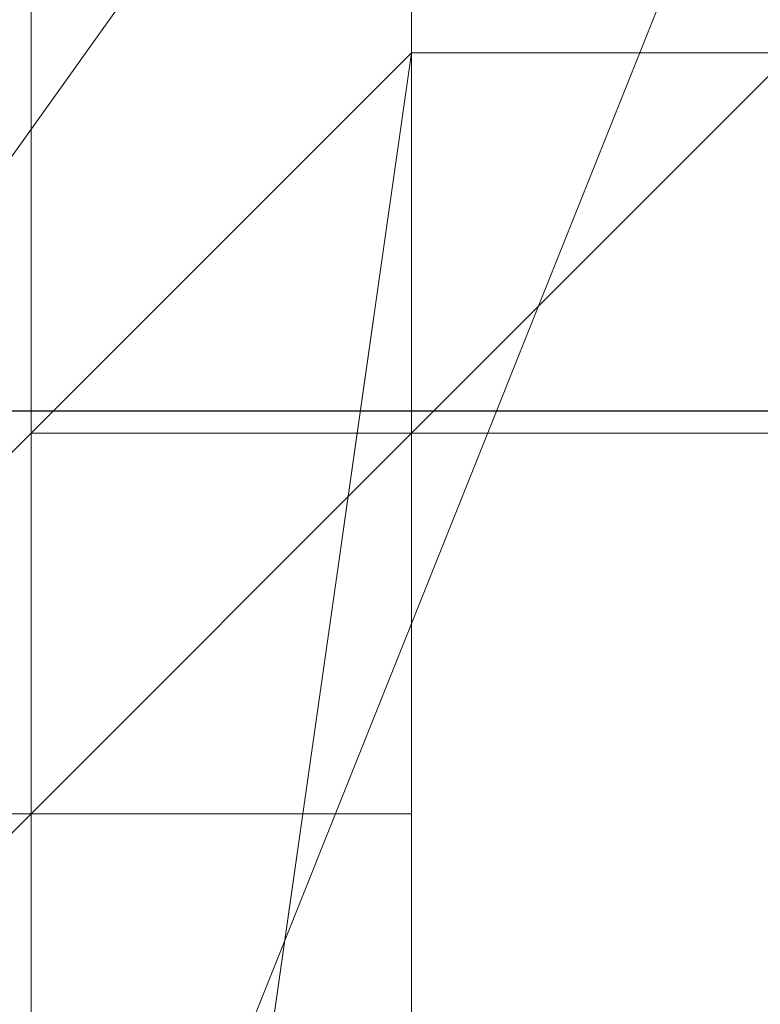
# Model space of a CAD drawing. Header units: inches. Extents: x -79624 to 52587, y -27526 to 10116.
# Tile 166 of 256: x 5630 to 5647, y -7653 to -7630. Entities that reach past the tile are written whole.
import ezdxf
from ezdxf import colors
from ezdxf.entities.mleader import LeaderData, LeaderLine
from ezdxf.math import Vec2, Vec3

# ---------------------------------------------------------------- set-up
doc = ezdxf.new("R2010")
doc.units = ezdxf.units.IN
doc.header["$MEASUREMENT"] = 0
doc.layers.add('- განათება', color=7, linetype='Continuous')
doc.layers.add('Dimensioning - General', color=7, linetype='Continuous')
doc.layers.add('- მექანიკური ნაწილი', color=7, linetype='Continuous', lineweight=18)
doc.styles.add('CT', font='ARIALN.TTF', dxfattribs={"height": 200})
doc.styles.add('GENERATED_STYLE_1', font='txt')
doc.dimstyles.new('GENERATED_STYLE__1', dxfattribs={"dimtxt": 100, "dimasz": 76, "dimexe": 0.18, "dimexo": 0.0625, "dimgap": 0, "dimtad": 0, "dimdec": 0, "dimlfac": 0.1, "dimzin": 0, "dimdsep": 46, "dimtxsty": 'GENERATED_STYLE_1', "dimblk": 'ARROWHEAD_5', "dimblk1": 'ARROWHEAD_5', "dimblk2": 'ARROWHEAD_5', "dimcen": 0.09, "dimse1": 1, "dimse2": 1, "dimclrd": 7, "dimclre": 7, "dimclrt": 7, "dimadec": 0, "dimazin": 0, "dimtfac": 1, "dimtdec": 4, "dimtmove": 0, "dimatfit": 3, "dimfxl": 1, "dimtolj": 1, "dimtzin": 0, "dimarcsym": 0})

# ---------------------------------------------------------------- blocks, each defined once
blk = doc.blocks.new('ARROWHEAD_5')
at = {"linetype": 'Continuous', "lineweight": 0}
blk.add_hatch(color=0, dxfattribs=at).paths.add_polyline_path([(-1, 0.2679), (0, 0), (-1, -0.2679)])
at = {"color": 0, "linetype": 'Continuous', "lineweight": 0}
blk.add_line((0, 0), (-1, 0), dxfattribs=at)
blk = doc.blocks.new('*D249')
at = {"layer": 'Defpoints', "color": 0, "linetype": 'Continuous', "transparency": 16777216}
for p in [(358.556, 209.203), (25258.556, 209.203), (1258.556, -26125.722)]:
    blk.add_point(p, dxfattribs=at)
at = {"layer": 'Dimensioning - General', "color": 7, "linetype": 'Continuous', "lineweight": -2, "transparency": 16777216}
for p, q in [((358.556, 133.203), (358.556, -12795.724)), ((358.556, -26049.722), (358.556, -13148.104))]:
    blk.add_line(p, q, dxfattribs=at)
at = {"layer": 'Dimensioning - General', "color": 7, "linetype": 'Continuous', "lineweight": -2, "transparency": 16777216, "xscale": 76.00000000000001, "yscale": 76.00000000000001, "zscale": 76.00000000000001}
for p, rotation in [((358.556, 209.203), 90), ((358.556, -26125.722), 270)]:
    blk.add_blockref('ARROWHEAD_5', p, dxfattribs=dict(at, rotation=rotation))
at = {"layer": 'Dimensioning - General', "color": 7, "linetype": 'Continuous', "lineweight": 13, "transparency": 16777216, "insert": (358.556, -12971.914), "char_height": 100, "attachment_point": 5, "rotation": 90, "style": 'GENERATED_STYLE_1'}
blk.add_mtext('\\A1;2633', dxfattribs=at)
blk = doc.blocks.new('_DotSmall')
at = {"color": 0, "linetype": 'ByBlock', "const_width": 0.5}
blk.add_lwpolyline([(-0.0625, 0, 1), (0.0625, 0, 1)], format="xyb", close=True, dxfattribs=at)

msp = doc.modelspace()

# ---------------------------------------------------------------- linework, layer by layer
at = {"layer": '- მექანიკური ნაწილი', "color": 7, "lineweight": 0}
for points in [[(5657.11354, -7199.35115), (5639.14949, -7199.35115), (5630.16746, -7199.35115), (5639.14949, -7199.35115), (5630.16746, -7199.35115), (5639.14949, -7199.35115), (5639.14949, -7702.34471), (5657.11354, -7702.34471)], [(5648.13152, -7621.50646), (5881.66424, -7621.50646), (5863.70018, -7666.4166), (5630.16746, -7666.4166)], [(6330.76563, -7630.48848), (5639.14949, -7630.48848), (5630.16746, -7693.36268), (6339.74766, -7693.36268)], [(6330.76563, -7630.48848), (5639.14949, -7630.48848), (5630.16746, -7693.36268), (6339.74766, -7693.36268)]]:
    msp.add_lwpolyline(points, close=True, dxfattribs=at)
for points in [[(5630.16746, -7890.96729), (5630.16746, -7855.03918), (5639.14949, -7855.03918), (5639.14949, -7702.34471), (5630.16746, -7702.34471), (5639.14949, -7702.34471), (5630.16746, -7702.34471), (5630.16746, -7199.35115), (5639.14949, -7199.35115), (5657.11354, -7199.35115), (5657.11354, -7702.34471), (5639.14949, -7702.34471), (5639.14949, -7199.35115), (5630.16746, -7199.35115), (6339.74766, -7199.35115)], [(5630.16746, -7890.96729), (5630.16746, -7855.03918), (5639.14949, -7855.03918), (5630.16746, -7855.03918), (5639.14949, -7855.03918), (5630.16746, -7855.03918), (5639.14949, -7855.03918), (5639.14949, -7702.34471), (5657.11354, -7702.34471), (5639.14949, -7702.34471), (5657.11354, -7702.34471), (5657.11354, -7199.35115), (5639.14949, -7199.35115), (5639.14949, -7702.34471), (5630.16746, -7702.34471), (5630.16746, -7855.03918), (5639.14949, -7855.03918), (5639.14949, -7890.96729)], [(5639.14949, -7199.35115), (5639.14949, -7702.34471), (5630.16746, -7702.34471), (5630.16746, -7199.35115)], [(5639.14949, -7630.48848), (5630.16746, -7693.36268), (5639.14949, -7630.48848)], [(5639.14949, -7630.48848), (6330.76563, -7630.48848), (5639.14949, -7630.48848)]]:
    msp.add_lwpolyline(points, dxfattribs=at)
at = {"layer": '- მექანიკური ნაწილი', "lineweight": 0}
for points in [[(5657.11354, -7594.56037), (5612.2034, -7657.43457), (5657.11354, -7594.56037)], [(5630.16746, -7684.38065), (5630.16746, -7675.39862), (5621.18543, -7666.4166), (5621.18543, -7657.43457), (5630.16746, -7648.45254), (5630.16746, -7639.47051), (5639.14949, -7630.48848), (5648.13152, -7630.48848), (5657.11354, -7630.48848), (5666.09557, -7630.48848), (5675.0776, -7630.48848), (5684.05963, -7639.47051), (5693.04166, -7648.45254), (5693.04166, -7657.43457), (5693.04166, -7666.4166), (5693.04166, -7675.39862), (5684.05963, -7684.38065)], [(5630.16746, -7684.38065), (5630.16746, -7675.39862), (5621.18543, -7666.4166), (5621.18543, -7657.43457), (5630.16746, -7648.45254), (5630.16746, -7639.47051), (5639.14949, -7630.48848), (5648.13152, -7630.48848)], [(5639.14949, -7630.48848), (5630.16746, -7639.47051), (5639.14949, -7630.48848)], [(5639.14949, -7630.48848), (5630.16746, -7639.47051), (5639.14949, -7630.48848)], [(5630.16746, -7639.47051), (5639.14949, -7630.48848), (5630.16746, -7639.47051)], [(5630.16746, -7639.47051), (5639.14949, -7630.48848), (5630.16746, -7639.47051)], [(5630.16746, -7639.47051), (5639.14949, -7630.48848), (5630.16746, -7639.47051)], [(5630.16746, -7639.47051), (5639.14949, -7630.48848), (5630.16746, -7639.47051)], [(5630.16746, -7639.47051), (5639.14949, -7630.48848), (5630.16746, -7639.47051)], [(5630.16746, -7639.47051), (5639.14949, -7630.48848), (5630.16746, -7639.47051)], [(5630.16746, -7639.47051), (5639.14949, -7630.48848), (5630.16746, -7639.47051)], [(5630.16746, -7639.47051), (5639.14949, -7630.48848), (5630.16746, -7639.47051)], [(5630.16746, -7639.47051), (5639.14949, -7630.48848), (5630.16746, -7639.47051)], [(5630.16746, -7639.47051), (5639.14949, -7630.48848), (5630.16746, -7639.47051)], [(5630.16746, -7639.47051), (5639.14949, -7630.48848), (5630.16746, -7639.47051)], [(5630.16746, -7639.47051), (5639.14949, -7630.48848), (5630.16746, -7639.47051)], [(5630.16746, -7639.47051), (5639.14949, -7630.48848), (5630.16746, -7639.47051)], [(5630.16746, -7639.47051), (5639.14949, -7630.48848), (5630.16746, -7639.47051)], [(5630.16746, -7639.47051), (5639.14949, -7630.48848), (5630.16746, -7639.47051)], [(5630.16746, -7639.47051), (5639.14949, -7630.48848), (5630.16746, -7639.47051)], [(5630.16746, -7639.47051), (5639.14949, -7630.48848), (5630.16746, -7639.47051)], [(5639.14949, -7630.48848), (5630.16746, -7639.47051)], [(5630.16746, -7639.47051), (5639.14949, -7630.48848), (5630.16746, -7639.47051)], [(5639.14949, -7630.48848), (5630.16746, -7639.47051), (5639.14949, -7630.48848)], [(5648.13152, -7630.48848), (5639.14949, -7630.48848), (5648.13152, -7630.48848)], [(5639.14949, -7630.48848), (5639.14949, -7630.48848)], [(5648.13152, -7630.48848), (5639.14949, -7630.48848), (5648.13152, -7630.48848)], [(5639.14949, -7630.48848), (5639.14949, -7630.48848)], [(5639.14949, -7630.48848), (5648.13152, -7630.48848), (5639.14949, -7630.48848)], [(5639.14949, -7630.48848), (5648.13152, -7630.48848), (5639.14949, -7630.48848)], [(5639.14949, -7630.48848), (5648.13152, -7630.48848), (5639.14949, -7630.48848)], [(5639.14949, -7630.48848), (5648.13152, -7630.48848), (5639.14949, -7630.48848)], [(5639.14949, -7630.48848), (5648.13152, -7630.48848), (5639.14949, -7630.48848)], [(5639.14949, -7639.47051), (5648.13152, -7630.48848), (5639.14949, -7639.47051)], [(5639.14949, -7639.47051), (5648.13152, -7630.48848), (5639.14949, -7639.47051)], [(5639.14949, -7639.47051), (5648.13152, -7630.48848), (5639.14949, -7639.47051)], [(5639.14949, -7639.47051), (5648.13152, -7630.48848), (5639.14949, -7639.47051)], [(5639.14949, -7639.47051), (5648.13152, -7630.48848), (5639.14949, -7639.47051)], [(5639.14949, -7639.47051), (5648.13152, -7630.48848), (5639.14949, -7639.47051)], [(5639.14949, -7639.47051), (5648.13152, -7630.48848), (5639.14949, -7639.47051)], [(5639.14949, -7639.47051), (5648.13152, -7630.48848), (5639.14949, -7639.47051)], [(5639.14949, -7639.47051), (5648.13152, -7630.48848), (5639.14949, -7639.47051)], [(5639.14949, -7630.48848), (5648.13152, -7630.48848), (5639.14949, -7630.48848)], [(5639.14949, -7630.48848), (5639.14949, -7630.48848)], [(5639.14949, -7630.48848), (5639.14949, -7630.48848)], [(5639.14949, -7630.48848), (5639.14949, -7630.48848)], [(5639.14949, -7630.48848), (5639.14949, -7630.48848)], [(5639.14949, -7630.48848), (5639.14949, -7630.48848)], [(5639.14949, -7630.48848), (5639.14949, -7630.48848)], [(5648.13152, -7630.48848), (5639.14949, -7639.47051), (5648.13152, -7639.47051)], [(5648.13152, -7630.48848), (5639.14949, -7639.47051), (5648.13152, -7630.48848)], [(5648.13152, -7639.47051), (5639.14949, -7639.47051), (5648.13152, -7630.48848)], [(5648.13152, -7630.48848), (5639.14949, -7639.47051), (5648.13152, -7639.47051), (5639.14949, -7639.47051), (5648.13152, -7630.48848)], [(5639.14949, -7630.48848), (5648.13152, -7630.48848), (5639.14949, -7630.48848)], [(5639.14949, -7630.48848), (5648.13152, -7630.48848), (5639.14949, -7630.48848)], [(5639.14949, -7630.48848), (5648.13152, -7630.48848), (5639.14949, -7630.48848)], [(5639.14949, -7630.48848), (5648.13152, -7630.48848), (5639.14949, -7630.48848)], [(5639.14949, -7630.48848), (5648.13152, -7630.48848), (5639.14949, -7630.48848)], [(5639.14949, -7639.47051), (5648.13152, -7630.48848), (5639.14949, -7639.47051)], [(5639.14949, -7639.47051), (5648.13152, -7630.48848), (5639.14949, -7639.47051)], [(5639.14949, -7639.47051), (5648.13152, -7630.48848), (5639.14949, -7639.47051)], [(5639.14949, -7639.47051), (5648.13152, -7630.48848), (5639.14949, -7639.47051)], [(5639.14949, -7639.47051), (5648.13152, -7630.48848), (5639.14949, -7639.47051)], [(5639.14949, -7639.47051), (5648.13152, -7630.48848), (5639.14949, -7639.47051)], [(5639.14949, -7639.47051), (5648.13152, -7630.48848), (5639.14949, -7639.47051)], [(5639.14949, -7639.47051), (5648.13152, -7630.48848), (5639.14949, -7639.47051)], [(5639.14949, -7639.47051), (5648.13152, -7630.48848), (5639.14949, -7639.47051)], [(5639.14949, -7630.48848), (5648.13152, -7630.48848), (5639.14949, -7630.48848)], [(5639.14949, -7630.48848), (5639.14949, -7630.48848)], [(5639.14949, -7630.48848), (5639.14949, -7630.48848)], [(5639.14949, -7630.48848), (5639.14949, -7630.48848)], [(5639.14949, -7630.48848), (5639.14949, -7630.48848)], [(5639.14949, -7630.48848), (5639.14949, -7630.48848)], [(5639.14949, -7630.48848), (5639.14949, -7630.48848)], [(5639.14949, -7630.48848), (5648.13152, -7630.48848), (5639.14949, -7630.48848)], [(5639.14949, -7630.48848), (5648.13152, -7630.48848), (5639.14949, -7630.48848)], [(5639.14949, -7630.48848), (5648.13152, -7630.48848), (5639.14949, -7630.48848)], [(5639.14949, -7630.48848), (5648.13152, -7630.48848), (5639.14949, -7630.48848)], [(5639.14949, -7630.48848), (5648.13152, -7630.48848), (5639.14949, -7630.48848)], [(5639.14949, -7639.47051), (5648.13152, -7630.48848), (5639.14949, -7639.47051)], [(5639.14949, -7639.47051), (5648.13152, -7630.48848), (5639.14949, -7639.47051)], [(5639.14949, -7639.47051), (5648.13152, -7630.48848), (5639.14949, -7639.47051)], [(5639.14949, -7639.47051), (5648.13152, -7630.48848), (5639.14949, -7639.47051)], [(5639.14949, -7639.47051), (5648.13152, -7630.48848), (5639.14949, -7639.47051)], [(5639.14949, -7639.47051), (5648.13152, -7630.48848), (5639.14949, -7639.47051)], [(5639.14949, -7639.47051), (5648.13152, -7630.48848), (5639.14949, -7639.47051)], [(5639.14949, -7639.47051), (5648.13152, -7630.48848), (5639.14949, -7639.47051)], [(5639.14949, -7639.47051), (5648.13152, -7630.48848), (5639.14949, -7639.47051)], [(5639.14949, -7630.48848), (5648.13152, -7630.48848), (5639.14949, -7630.48848)], [(5639.14949, -7630.48848), (5639.14949, -7630.48848)], [(5639.14949, -7630.48848), (5639.14949, -7630.48848)], [(5639.14949, -7630.48848), (5639.14949, -7630.48848)], [(5639.14949, -7630.48848), (5639.14949, -7630.48848)], [(5639.14949, -7630.48848), (5639.14949, -7630.48848)], [(5639.14949, -7639.47051), (5639.14949, -7630.48848)], [(5639.14949, -7630.48848), (5639.14949, -7630.48848)], [(5648.13152, -7630.48848), (5639.14949, -7630.48848), (5648.13152, -7630.48848)], [(5639.14949, -7630.48848), (5639.14949, -7630.48848)], [(5630.16746, -7639.47051), (5630.16746, -7639.47051)], [(5630.16746, -7639.47051), (5630.16746, -7639.47051)], [(5630.16746, -7639.47051), (5630.16746, -7639.47051)], [(5630.16746, -7639.47051), (5630.16746, -7648.45254), (5630.16746, -7639.47051)], [(5630.16746, -7639.47051), (5639.14949, -7639.47051), (5630.16746, -7639.47051)], [(5630.16746, -7639.47051), (5639.14949, -7639.47051), (5630.16746, -7639.47051)], [(5630.16746, -7639.47051), (5639.14949, -7639.47051), (5630.16746, -7639.47051)], [(5630.16746, -7639.47051), (5630.16746, -7639.47051)], [(5630.16746, -7639.47051), (5630.16746, -7639.47051)], [(5630.16746, -7648.45254), (5639.14949, -7639.47051), (5630.16746, -7648.45254)], [(5630.16746, -7648.45254), (5639.14949, -7639.47051), (5630.16746, -7648.45254)], [(5630.16746, -7648.45254), (5639.14949, -7639.47051), (5630.16746, -7648.45254)], [(5630.16746, -7648.45254), (5639.14949, -7639.47051), (5630.16746, -7648.45254)], [(5630.16746, -7648.45254), (5639.14949, -7639.47051), (5630.16746, -7648.45254)], [(5630.16746, -7648.45254), (5639.14949, -7639.47051), (5630.16746, -7648.45254)], [(5630.16746, -7648.45254), (5639.14949, -7639.47051), (5630.16746, -7648.45254)], [(5630.16746, -7648.45254), (5639.14949, -7639.47051), (5630.16746, -7648.45254)], [(5630.16746, -7648.45254), (5639.14949, -7639.47051), (5630.16746, -7648.45254)], [(5630.16746, -7648.45254), (5639.14949, -7639.47051), (5630.16746, -7648.45254)], [(5630.16746, -7648.45254), (5639.14949, -7639.47051), (5630.16746, -7648.45254)], [(5630.16746, -7648.45254), (5639.14949, -7639.47051), (5630.16746, -7648.45254)], [(5630.16746, -7648.45254), (5639.14949, -7639.47051), (5630.16746, -7648.45254)], [(5630.16746, -7648.45254), (5639.14949, -7639.47051), (5630.16746, -7648.45254)], [(5630.16746, -7648.45254), (5639.14949, -7639.47051), (5630.16746, -7648.45254)], [(5630.16746, -7648.45254), (5639.14949, -7639.47051), (5630.16746, -7648.45254)], [(5630.16746, -7639.47051), (5630.16746, -7639.47051)], [(5630.16746, -7648.45254), (5630.16746, -7639.47051), (5630.16746, -7648.45254)], [(5630.16746, -7639.47051), (5630.16746, -7639.47051)], [(5630.16746, -7648.45254), (5630.16746, -7639.47051), (5630.16746, -7648.45254)], [(5630.16746, -7639.47051), (5630.16746, -7639.47051)], [(5630.16746, -7648.45254), (5630.16746, -7639.47051), (5630.16746, -7648.45254)], [(5630.16746, -7639.47051), (5630.16746, -7639.47051)], [(5630.16746, -7648.45254), (5630.16746, -7639.47051), (5630.16746, -7648.45254)], [(5630.16746, -7639.47051), (5630.16746, -7648.45254), (5630.16746, -7639.47051)], [(5630.16746, -7639.47051), (5630.16746, -7639.47051)], [(5630.16746, -7648.45254), (5630.16746, -7639.47051), (5630.16746, -7648.45254)], [(5630.16746, -7639.47051), (5630.16746, -7639.47051)], [(5630.16746, -7648.45254), (5630.16746, -7639.47051), (5630.16746, -7648.45254)], [(5630.16746, -7639.47051), (5630.16746, -7639.47051)], [(5630.16746, -7648.45254), (5630.16746, -7639.47051), (5630.16746, -7648.45254)], [(5630.16746, -7639.47051), (5630.16746, -7639.47051)], [(5630.16746, -7648.45254), (5630.16746, -7639.47051), (5630.16746, -7648.45254)], [(5630.16746, -7639.47051), (5630.16746, -7639.47051)], [(5630.16746, -7648.45254), (5630.16746, -7639.47051), (5630.16746, -7648.45254)], [(5630.16746, -7639.47051), (5630.16746, -7648.45254), (5630.16746, -7639.47051)], [(5630.16746, -7639.47051), (5630.16746, -7648.45254), (5630.16746, -7639.47051)], [(5630.16746, -7639.47051), (5639.14949, -7639.47051), (5630.16746, -7639.47051)], [(5630.16746, -7639.47051), (5639.14949, -7639.47051), (5630.16746, -7639.47051)], [(5630.16746, -7639.47051), (5639.14949, -7639.47051), (5630.16746, -7639.47051)], [(5630.16746, -7639.47051), (5630.16746, -7639.47051)], [(5639.14949, -7639.47051), (5630.16746, -7639.47051), (5630.16746, -7648.45254)], [(5630.16746, -7639.47051), (5630.16746, -7639.47051)], [(5639.14949, -7639.47051), (5630.16746, -7648.45254)], [(5630.16746, -7648.45254), (5639.14949, -7639.47051), (5630.16746, -7648.45254)], [(5630.16746, -7648.45254), (5639.14949, -7639.47051), (5630.16746, -7648.45254)], [(5630.16746, -7648.45254), (5639.14949, -7639.47051), (5630.16746, -7648.45254)], [(5630.16746, -7648.45254), (5639.14949, -7639.47051), (5630.16746, -7648.45254)], [(5630.16746, -7648.45254), (5639.14949, -7639.47051), (5630.16746, -7648.45254)], [(5630.16746, -7648.45254), (5639.14949, -7639.47051), (5630.16746, -7648.45254)], [(5630.16746, -7648.45254), (5639.14949, -7639.47051), (5630.16746, -7648.45254)], [(5630.16746, -7648.45254), (5639.14949, -7639.47051), (5630.16746, -7648.45254)], [(5630.16746, -7648.45254), (5639.14949, -7639.47051), (5630.16746, -7648.45254)], [(5630.16746, -7648.45254), (5639.14949, -7639.47051), (5630.16746, -7648.45254)], [(5630.16746, -7648.45254), (5639.14949, -7639.47051), (5630.16746, -7648.45254)], [(5630.16746, -7648.45254), (5639.14949, -7639.47051), (5630.16746, -7648.45254)], [(5630.16746, -7648.45254), (5639.14949, -7639.47051), (5630.16746, -7648.45254)], [(5630.16746, -7648.45254), (5639.14949, -7639.47051), (5630.16746, -7648.45254)], [(5630.16746, -7648.45254), (5639.14949, -7639.47051), (5630.16746, -7648.45254)], [(5630.16746, -7648.45254), (5639.14949, -7639.47051), (5630.16746, -7648.45254)], [(5639.14949, -7639.47051), (5630.16746, -7639.47051)], [(5630.16746, -7648.45254), (5639.14949, -7639.47051)], [(5630.16746, -7639.47051), (5630.16746, -7648.45254)], [(5630.16746, -7639.47051), (5630.16746, -7639.47051)], [(5630.16746, -7648.45254), (5630.16746, -7639.47051), (5630.16746, -7648.45254)], [(5630.16746, -7639.47051), (5630.16746, -7639.47051)], [(5630.16746, -7648.45254), (5630.16746, -7639.47051), (5630.16746, -7648.45254)], [(5630.16746, -7639.47051), (5630.16746, -7639.47051)], [(5630.16746, -7648.45254), (5630.16746, -7639.47051), (5630.16746, -7648.45254)], [(5630.16746, -7639.47051), (5630.16746, -7639.47051)], [(5630.16746, -7648.45254), (5630.16746, -7639.47051), (5630.16746, -7648.45254)], [(5630.16746, -7639.47051), (5630.16746, -7648.45254), (5630.16746, -7639.47051)], [(5630.16746, -7639.47051), (5630.16746, -7639.47051)], [(5630.16746, -7648.45254), (5630.16746, -7639.47051), (5630.16746, -7648.45254)], [(5630.16746, -7639.47051), (5630.16746, -7639.47051)], [(5630.16746, -7648.45254), (5630.16746, -7639.47051), (5630.16746, -7648.45254)], [(5630.16746, -7639.47051), (5630.16746, -7639.47051)], [(5630.16746, -7648.45254), (5630.16746, -7639.47051), (5630.16746, -7648.45254)], [(5630.16746, -7639.47051), (5630.16746, -7639.47051)], [(5630.16746, -7648.45254), (5630.16746, -7639.47051), (5630.16746, -7648.45254)], [(5630.16746, -7639.47051), (5630.16746, -7639.47051)], [(5630.16746, -7648.45254), (5630.16746, -7639.47051), (5630.16746, -7648.45254)], [(5630.16746, -7639.47051), (5630.16746, -7648.45254), (5630.16746, -7639.47051)], [(5630.16746, -7639.47051), (5630.16746, -7648.45254), (5630.16746, -7639.47051)], [(5630.16746, -7639.47051), (5639.14949, -7639.47051), (5630.16746, -7639.47051)], [(5630.16746, -7639.47051), (5639.14949, -7639.47051), (5630.16746, -7639.47051)], [(5630.16746, -7639.47051), (5639.14949, -7639.47051), (5630.16746, -7639.47051)], [(5630.16746, -7639.47051), (5639.14949, -7639.47051)], [(5630.16746, -7639.47051), (5630.16746, -7639.47051)], [(5639.14949, -7639.47051), (5630.16746, -7639.47051), (5630.16746, -7648.45254)], [(5630.16746, -7639.47051), (5630.16746, -7639.47051)], [(5639.14949, -7639.47051), (5630.16746, -7648.45254)], [(5630.16746, -7648.45254), (5639.14949, -7639.47051), (5630.16746, -7648.45254)], [(5630.16746, -7648.45254), (5639.14949, -7639.47051), (5630.16746, -7648.45254)], [(5630.16746, -7648.45254), (5639.14949, -7639.47051), (5630.16746, -7648.45254)], [(5630.16746, -7648.45254), (5639.14949, -7639.47051), (5630.16746, -7648.45254)], [(5630.16746, -7648.45254), (5639.14949, -7639.47051), (5630.16746, -7648.45254)], [(5630.16746, -7648.45254), (5639.14949, -7639.47051), (5630.16746, -7648.45254)], [(5630.16746, -7648.45254), (5639.14949, -7639.47051), (5630.16746, -7648.45254)], [(5630.16746, -7648.45254), (5639.14949, -7639.47051), (5630.16746, -7648.45254)], [(5630.16746, -7648.45254), (5639.14949, -7639.47051), (5630.16746, -7648.45254)], [(5630.16746, -7648.45254), (5639.14949, -7639.47051), (5630.16746, -7648.45254)], [(5630.16746, -7648.45254), (5639.14949, -7639.47051), (5630.16746, -7648.45254)], [(5630.16746, -7648.45254), (5639.14949, -7639.47051), (5630.16746, -7648.45254)], [(5630.16746, -7648.45254), (5639.14949, -7639.47051), (5630.16746, -7648.45254)], [(5630.16746, -7648.45254), (5639.14949, -7639.47051), (5630.16746, -7648.45254)], [(5630.16746, -7648.45254), (5639.14949, -7639.47051), (5630.16746, -7648.45254)], [(5630.16746, -7648.45254), (5639.14949, -7639.47051), (5630.16746, -7648.45254)], [(5639.14949, -7639.47051), (5630.16746, -7639.47051)], [(5630.16746, -7648.45254), (5639.14949, -7639.47051)], [(5630.16746, -7639.47051), (5630.16746, -7648.45254)], [(5630.16746, -7639.47051), (5630.16746, -7639.47051)], [(5630.16746, -7648.45254), (5630.16746, -7639.47051), (5630.16746, -7648.45254)], [(5630.16746, -7639.47051), (5630.16746, -7639.47051)], [(5630.16746, -7648.45254), (5630.16746, -7639.47051), (5630.16746, -7648.45254)], [(5630.16746, -7639.47051), (5630.16746, -7639.47051)], [(5630.16746, -7648.45254), (5630.16746, -7639.47051), (5630.16746, -7648.45254)], [(5630.16746, -7639.47051), (5630.16746, -7639.47051)], [(5630.16746, -7648.45254), (5630.16746, -7639.47051), (5630.16746, -7648.45254)], [(5630.16746, -7639.47051), (5630.16746, -7648.45254), (5630.16746, -7639.47051)], [(5630.16746, -7639.47051), (5630.16746, -7639.47051)], [(5630.16746, -7648.45254), (5630.16746, -7639.47051), (5630.16746, -7648.45254)], [(5630.16746, -7639.47051), (5630.16746, -7639.47051)], [(5630.16746, -7648.45254), (5630.16746, -7639.47051), (5630.16746, -7648.45254)], [(5630.16746, -7639.47051), (5630.16746, -7639.47051)], [(5630.16746, -7648.45254), (5630.16746, -7639.47051), (5630.16746, -7648.45254)], [(5630.16746, -7639.47051), (5630.16746, -7639.47051)], [(5630.16746, -7648.45254), (5630.16746, -7639.47051), (5630.16746, -7648.45254)], [(5630.16746, -7639.47051), (5630.16746, -7639.47051)], [(5630.16746, -7648.45254), (5630.16746, -7639.47051), (5630.16746, -7648.45254)], [(5630.16746, -7639.47051), (5630.16746, -7648.45254), (5630.16746, -7639.47051)], [(5630.16746, -7639.47051), (5630.16746, -7648.45254), (5630.16746, -7639.47051)], [(5630.16746, -7639.47051), (5630.16746, -7639.47051)], [(5630.16746, -7639.47051), (5630.16746, -7648.45254), (5630.16746, -7639.47051)], [(5630.16746, -7639.47051), (5630.16746, -7639.47051)], [(5630.16746, -7639.47051), (5630.16746, -7639.47051)], [(5639.14949, -7639.47051), (5648.13152, -7639.47051), (5639.14949, -7639.47051)], [(5639.14949, -7639.47051), (5648.13152, -7639.47051), (5639.14949, -7639.47051)], [(5639.14949, -7639.47051), (5648.13152, -7639.47051), (5639.14949, -7639.47051)], [(5639.14949, -7639.47051), (5648.13152, -7639.47051), (5639.14949, -7639.47051)], [(5639.14949, -7639.47051), (5648.13152, -7639.47051), (5639.14949, -7639.47051)], [(5639.14949, -7639.47051), (5648.13152, -7639.47051), (5639.14949, -7639.47051)], [(5639.14949, -7639.47051), (5648.13152, -7639.47051), (5639.14949, -7639.47051)], [(5639.14949, -7639.47051), (5648.13152, -7639.47051), (5639.14949, -7639.47051)], [(5639.14949, -7639.47051), (5648.13152, -7639.47051), (5639.14949, -7639.47051)], [(5639.14949, -7639.47051), (5648.13152, -7639.47051), (5639.14949, -7639.47051)], [(5639.14949, -7639.47051), (5648.13152, -7639.47051), (5639.14949, -7639.47051)], [(5639.14949, -7639.47051), (5648.13152, -7639.47051), (5639.14949, -7639.47051)], [(5639.14949, -7639.47051), (5648.13152, -7639.47051), (5639.14949, -7639.47051)], [(5639.14949, -7639.47051), (5639.14949, -7639.47051)], [(5639.14949, -7639.47051), (5639.14949, -7639.47051)], [(5639.14949, -7639.47051), (5639.14949, -7639.47051)], [(5639.14949, -7639.47051), (5639.14949, -7639.47051)], [(5639.14949, -7639.47051), (5639.14949, -7639.47051)], [(5639.14949, -7639.47051), (5639.14949, -7639.47051)], [(5639.14949, -7639.47051), (5639.14949, -7639.47051)], [(5639.14949, -7639.47051), (5639.14949, -7639.47051)], [(5639.14949, -7639.47051), (5639.14949, -7639.47051)], [(5639.14949, -7639.47051), (5639.14949, -7639.47051)], [(5639.14949, -7639.47051), (5639.14949, -7639.47051)], [(5639.14949, -7639.47051), (5639.14949, -7639.47051)], [(5639.14949, -7639.47051), (5639.14949, -7639.47051)], [(5639.14949, -7639.47051), (5639.14949, -7639.47051)], [(5639.14949, -7648.45254), (5639.14949, -7639.47051), (5639.14949, -7648.45254)], [(5639.14949, -7639.47051), (5639.14949, -7639.47051)], [(5639.14949, -7648.45254), (5639.14949, -7639.47051), (5639.14949, -7648.45254)], [(5639.14949, -7639.47051), (5639.14949, -7639.47051)], [(5639.14949, -7639.47051), (5639.14949, -7639.47051)], [(5639.14949, -7639.47051), (5639.14949, -7639.47051)], [(5639.14949, -7639.47051), (5639.14949, -7639.47051)], [(5639.14949, -7639.47051), (5639.14949, -7639.47051)], [(5639.14949, -7639.47051), (5639.14949, -7639.47051)], [(5639.14949, -7639.47051), (5639.14949, -7639.47051)], [(5639.14949, -7639.47051), (5639.14949, -7639.47051)], [(5639.14949, -7639.47051), (5639.14949, -7639.47051)], [(5648.13152, -7639.47051), (5639.14949, -7639.47051), (5648.13152, -7639.47051)], [(5639.14949, -7639.47051), (5648.13152, -7639.47051), (5639.14949, -7639.47051)], [(5639.14949, -7639.47051), (5648.13152, -7639.47051), (5639.14949, -7639.47051)], [(5639.14949, -7639.47051), (5648.13152, -7639.47051), (5639.14949, -7639.47051)], [(5639.14949, -7639.47051), (5648.13152, -7639.47051), (5639.14949, -7639.47051)], [(5639.14949, -7639.47051), (5648.13152, -7639.47051), (5639.14949, -7639.47051)], [(5639.14949, -7639.47051), (5648.13152, -7639.47051), (5639.14949, -7639.47051)], [(5639.14949, -7639.47051), (5648.13152, -7639.47051), (5639.14949, -7639.47051)], [(5639.14949, -7639.47051), (5648.13152, -7639.47051), (5639.14949, -7639.47051)], [(5639.14949, -7639.47051), (5648.13152, -7639.47051), (5639.14949, -7639.47051)], [(5639.14949, -7639.47051), (5648.13152, -7639.47051), (5639.14949, -7639.47051)], [(5639.14949, -7639.47051), (5648.13152, -7639.47051), (5639.14949, -7639.47051)], [(5639.14949, -7639.47051), (5648.13152, -7639.47051), (5639.14949, -7639.47051)], [(5639.14949, -7639.47051), (5648.13152, -7639.47051), (5639.14949, -7639.47051)], [(5639.14949, -7639.47051), (5639.14949, -7639.47051)], [(5639.14949, -7639.47051), (5639.14949, -7639.47051)], [(5639.14949, -7639.47051), (5639.14949, -7639.47051)], [(5639.14949, -7639.47051), (5639.14949, -7639.47051)], [(5639.14949, -7639.47051), (5639.14949, -7639.47051)], [(5639.14949, -7639.47051), (5639.14949, -7639.47051)], [(5639.14949, -7639.47051), (5639.14949, -7639.47051)], [(5639.14949, -7639.47051), (5639.14949, -7639.47051)], [(5639.14949, -7639.47051), (5639.14949, -7639.47051)], [(5639.14949, -7639.47051), (5639.14949, -7639.47051)], [(5639.14949, -7639.47051), (5639.14949, -7639.47051)], [(5639.14949, -7639.47051), (5639.14949, -7639.47051)], [(5639.14949, -7639.47051), (5639.14949, -7639.47051)], [(5639.14949, -7639.47051), (5639.14949, -7639.47051)], [(5639.14949, -7648.45254), (5639.14949, -7639.47051), (5639.14949, -7648.45254)], [(5639.14949, -7639.47051), (5639.14949, -7639.47051)], [(5639.14949, -7648.45254), (5639.14949, -7639.47051), (5639.14949, -7648.45254)], [(5639.14949, -7639.47051), (5639.14949, -7639.47051)], [(5639.14949, -7639.47051), (5639.14949, -7639.47051)], [(5639.14949, -7639.47051), (5639.14949, -7639.47051)], [(5639.14949, -7639.47051), (5639.14949, -7639.47051)], [(5639.14949, -7639.47051), (5639.14949, -7639.47051)], [(5639.14949, -7639.47051), (5639.14949, -7639.47051)], [(5639.14949, -7639.47051), (5639.14949, -7639.47051)], [(5639.14949, -7639.47051), (5639.14949, -7639.47051)], [(5639.14949, -7639.47051), (5639.14949, -7639.47051)], [(5639.14949, -7639.47051), (5648.13152, -7639.47051), (5639.14949, -7639.47051)], [(5639.14949, -7639.47051), (5648.13152, -7639.47051), (5639.14949, -7639.47051)], [(5639.14949, -7639.47051), (5648.13152, -7639.47051), (5639.14949, -7639.47051)], [(5639.14949, -7639.47051), (5648.13152, -7639.47051), (5639.14949, -7639.47051)], [(5639.14949, -7639.47051), (5648.13152, -7639.47051), (5639.14949, -7639.47051)], [(5639.14949, -7639.47051), (5648.13152, -7639.47051), (5639.14949, -7639.47051)], [(5639.14949, -7639.47051), (5648.13152, -7639.47051), (5639.14949, -7639.47051)], [(5639.14949, -7639.47051), (5648.13152, -7639.47051), (5639.14949, -7639.47051)], [(5639.14949, -7639.47051), (5648.13152, -7639.47051), (5639.14949, -7639.47051)], [(5639.14949, -7639.47051), (5648.13152, -7639.47051), (5639.14949, -7639.47051)], [(5639.14949, -7639.47051), (5648.13152, -7639.47051), (5639.14949, -7639.47051)], [(5639.14949, -7639.47051), (5648.13152, -7639.47051), (5639.14949, -7639.47051)], [(5639.14949, -7639.47051), (5648.13152, -7639.47051), (5639.14949, -7639.47051)], [(5639.14949, -7639.47051), (5639.14949, -7639.47051)], [(5639.14949, -7639.47051), (5639.14949, -7639.47051)], [(5639.14949, -7639.47051), (5639.14949, -7639.47051)], [(5639.14949, -7639.47051), (5639.14949, -7639.47051)], [(5639.14949, -7639.47051), (5639.14949, -7639.47051)], [(5639.14949, -7639.47051), (5639.14949, -7639.47051)], [(5639.14949, -7639.47051), (5639.14949, -7639.47051)], [(5639.14949, -7639.47051), (5639.14949, -7639.47051)], [(5639.14949, -7639.47051), (5639.14949, -7639.47051)], [(5639.14949, -7639.47051), (5639.14949, -7639.47051)], [(5639.14949, -7639.47051), (5639.14949, -7639.47051)], [(5639.14949, -7639.47051), (5639.14949, -7639.47051)], [(5639.14949, -7639.47051), (5639.14949, -7639.47051)], [(5639.14949, -7639.47051), (5639.14949, -7639.47051)], [(5639.14949, -7648.45254), (5639.14949, -7639.47051), (5639.14949, -7648.45254)], [(5639.14949, -7639.47051), (5639.14949, -7639.47051)], [(5639.14949, -7648.45254), (5639.14949, -7639.47051), (5639.14949, -7648.45254)], [(5639.14949, -7639.47051), (5639.14949, -7639.47051)], [(5639.14949, -7639.47051), (5639.14949, -7639.47051)], [(5639.14949, -7639.47051), (5639.14949, -7639.47051)], [(5639.14949, -7639.47051), (5639.14949, -7639.47051)], [(5639.14949, -7639.47051), (5639.14949, -7639.47051)], [(5639.14949, -7639.47051), (5639.14949, -7639.47051)], [(5639.14949, -7639.47051), (5639.14949, -7639.47051)], [(5639.14949, -7639.47051), (5639.14949, -7639.47051)], [(5639.14949, -7639.47051), (5639.14949, -7639.47051)], [(5630.16746, -7648.45254), (5621.18543, -7657.43457), (5630.16746, -7648.45254)], [(5621.18543, -7657.43457), (5630.16746, -7648.45254), (5621.18543, -7657.43457)], [(5621.18543, -7657.43457), (5630.16746, -7648.45254), (5621.18543, -7657.43457)], [(5621.18543, -7657.43457), (5630.16746, -7648.45254), (5621.18543, -7657.43457)], [(5621.18543, -7657.43457), (5630.16746, -7648.45254), (5621.18543, -7657.43457)], [(5621.18543, -7657.43457), (5630.16746, -7648.45254), (5621.18543, -7657.43457)], [(5621.18543, -7657.43457), (5630.16746, -7648.45254), (5621.18543, -7657.43457)], [(5621.18543, -7657.43457), (5630.16746, -7648.45254), (5621.18543, -7657.43457)], [(5621.18543, -7657.43457), (5630.16746, -7648.45254), (5621.18543, -7657.43457)], [(5621.18543, -7657.43457), (5630.16746, -7648.45254), (5621.18543, -7657.43457)], [(5621.18543, -7657.43457), (5630.16746, -7648.45254), (5621.18543, -7657.43457)], [(5621.18543, -7657.43457), (5630.16746, -7648.45254), (5621.18543, -7657.43457)], [(5621.18543, -7657.43457), (5630.16746, -7648.45254), (5621.18543, -7657.43457)], [(5621.18543, -7657.43457), (5630.16746, -7648.45254), (5621.18543, -7657.43457)], [(5621.18543, -7657.43457), (5630.16746, -7648.45254), (5621.18543, -7657.43457)], [(5621.18543, -7657.43457), (5630.16746, -7648.45254), (5621.18543, -7657.43457)], [(5621.18543, -7657.43457), (5630.16746, -7648.45254), (5621.18543, -7657.43457)], [(5621.18543, -7657.43457), (5630.16746, -7648.45254), (5621.18543, -7657.43457)], [(5621.18543, -7657.43457), (5630.16746, -7648.45254), (5621.18543, -7657.43457)], [(5621.18543, -7657.43457), (5630.16746, -7648.45254), (5621.18543, -7657.43457)], [(5621.18543, -7657.43457), (5630.16746, -7648.45254), (5621.18543, -7657.43457)], [(5621.18543, -7657.43457), (5630.16746, -7648.45254), (5621.18543, -7657.43457)], [(5621.18543, -7657.43457), (5630.16746, -7648.45254), (5621.18543, -7657.43457)], [(5621.18543, -7657.43457), (5630.16746, -7648.45254), (5621.18543, -7657.43457)], [(5621.18543, -7657.43457), (5630.16746, -7648.45254), (5621.18543, -7657.43457)], [(5621.18543, -7657.43457), (5630.16746, -7648.45254), (5621.18543, -7657.43457)], [(5621.18543, -7657.43457), (5630.16746, -7648.45254), (5621.18543, -7657.43457)], [(5621.18543, -7657.43457), (5630.16746, -7648.45254), (5621.18543, -7657.43457)], [(5621.18543, -7657.43457), (5630.16746, -7648.45254), (5621.18543, -7657.43457)], [(5621.18543, -7657.43457), (5630.16746, -7648.45254), (5621.18543, -7657.43457)], [(5621.18543, -7657.43457), (5630.16746, -7648.45254), (5621.18543, -7657.43457)], [(5630.16746, -7648.45254), (5621.18543, -7657.43457), (5630.16746, -7648.45254)], [(5630.16746, -7648.45254), (5630.16746, -7648.45254)], [(5630.16746, -7648.45254), (5630.16746, -7648.45254)], [(5639.14949, -7648.45254), (5630.16746, -7648.45254), (5639.14949, -7648.45254)], [(5630.16746, -7648.45254), (5639.14949, -7648.45254), (5630.16746, -7648.45254)], [(5630.16746, -7648.45254), (5639.14949, -7648.45254), (5630.16746, -7648.45254)], [(5639.14949, -7648.45254), (5630.16746, -7648.45254), (5639.14949, -7648.45254)], [(5630.16746, -7648.45254), (5630.16746, -7648.45254)], [(5630.16746, -7648.45254), (5630.16746, -7648.45254)], [(5630.16746, -7648.45254), (5630.16746, -7648.45254)], [(5630.16746, -7648.45254), (5630.16746, -7648.45254)], [(5630.16746, -7648.45254), (5630.16746, -7648.45254)], [(5630.16746, -7648.45254), (5630.16746, -7648.45254)], [(5630.16746, -7648.45254), (5630.16746, -7648.45254)], [(5630.16746, -7648.45254), (5630.16746, -7648.45254)], [(5630.16746, -7657.43457), (5630.16746, -7648.45254), (5630.16746, -7657.43457)], [(5630.16746, -7648.45254), (5630.16746, -7648.45254)], [(5630.16746, -7657.43457), (5630.16746, -7648.45254), (5630.16746, -7657.43457)], [(5630.16746, -7648.45254), (5630.16746, -7648.45254)], [(5630.16746, -7657.43457), (5630.16746, -7648.45254), (5630.16746, -7657.43457)], [(5630.16746, -7648.45254), (5630.16746, -7648.45254)], [(5630.16746, -7657.43457), (5630.16746, -7648.45254), (5630.16746, -7657.43457)], [(5630.16746, -7648.45254), (5630.16746, -7648.45254)], [(5630.16746, -7657.43457), (5630.16746, -7648.45254), (5630.16746, -7657.43457)], [(5630.16746, -7648.45254), (5630.16746, -7648.45254)], [(5630.16746, -7657.43457), (5630.16746, -7648.45254), (5630.16746, -7657.43457)], [(5630.16746, -7648.45254), (5630.16746, -7648.45254)], [(5630.16746, -7657.43457), (5630.16746, -7648.45254), (5630.16746, -7657.43457)], [(5630.16746, -7648.45254), (5630.16746, -7648.45254)], [(5630.16746, -7657.43457), (5630.16746, -7648.45254), (5630.16746, -7657.43457)], [(5630.16746, -7648.45254), (5630.16746, -7648.45254)], [(5630.16746, -7657.43457), (5630.16746, -7648.45254), (5630.16746, -7657.43457)], [(5630.16746, -7648.45254), (5630.16746, -7648.45254)], [(5630.16746, -7657.43457), (5630.16746, -7648.45254), (5630.16746, -7657.43457)], [(5630.16746, -7648.45254), (5630.16746, -7648.45254)], [(5630.16746, -7657.43457), (5630.16746, -7648.45254), (5630.16746, -7657.43457)], [(5630.16746, -7648.45254), (5630.16746, -7648.45254)], [(5630.16746, -7657.43457), (5630.16746, -7648.45254), (5630.16746, -7657.43457)], [(5630.16746, -7648.45254), (5630.16746, -7648.45254)], [(5630.16746, -7657.43457), (5630.16746, -7648.45254), (5630.16746, -7657.43457)], [(5630.16746, -7648.45254), (5630.16746, -7648.45254)], [(5630.16746, -7657.43457), (5630.16746, -7648.45254), (5630.16746, -7657.43457)], [(5630.16746, -7648.45254), (5630.16746, -7648.45254)], [(5630.16746, -7657.43457), (5630.16746, -7648.45254), (5630.16746, -7657.43457)], [(5630.16746, -7648.45254), (5630.16746, -7648.45254)], [(5630.16746, -7657.43457), (5630.16746, -7648.45254), (5630.16746, -7657.43457)], [(5630.16746, -7648.45254), (5630.16746, -7648.45254)], [(5630.16746, -7657.43457), (5630.16746, -7648.45254), (5630.16746, -7657.43457)], [(5630.16746, -7648.45254), (5630.16746, -7648.45254)], [(5630.16746, -7657.43457), (5630.16746, -7648.45254), (5630.16746, -7657.43457)], [(5630.16746, -7648.45254), (5630.16746, -7648.45254)], [(5630.16746, -7657.43457), (5630.16746, -7648.45254), (5630.16746, -7657.43457)], [(5630.16746, -7648.45254), (5630.16746, -7648.45254)], [(5630.16746, -7657.43457), (5630.16746, -7648.45254), (5630.16746, -7657.43457)], [(5630.16746, -7648.45254), (5630.16746, -7648.45254)], [(5630.16746, -7648.45254), (5630.16746, -7648.45254)], [(5630.16746, -7648.45254), (5630.16746, -7648.45254)], [(5630.16746, -7648.45254), (5630.16746, -7648.45254)], [(5630.16746, -7648.45254), (5630.16746, -7648.45254)], [(5630.16746, -7648.45254), (5630.16746, -7648.45254)], [(5630.16746, -7648.45254), (5630.16746, -7648.45254)], [(5639.14949, -7648.45254), (5630.16746, -7648.45254), (5639.14949, -7648.45254)], [(5630.16746, -7648.45254), (5639.14949, -7648.45254), (5630.16746, -7648.45254)], [(5630.16746, -7648.45254), (5639.14949, -7648.45254), (5630.16746, -7648.45254)], [(5639.14949, -7648.45254), (5630.16746, -7648.45254), (5639.14949, -7648.45254)], [(5630.16746, -7648.45254), (5630.16746, -7648.45254)], [(5630.16746, -7648.45254), (5630.16746, -7648.45254)], [(5630.16746, -7648.45254), (5630.16746, -7648.45254)], [(5630.16746, -7648.45254), (5630.16746, -7648.45254)], [(5630.16746, -7648.45254), (5630.16746, -7648.45254)], [(5630.16746, -7648.45254), (5630.16746, -7648.45254)], [(5630.16746, -7648.45254), (5630.16746, -7648.45254)], [(5630.16746, -7648.45254), (5630.16746, -7648.45254)], [(5630.16746, -7657.43457), (5630.16746, -7648.45254), (5630.16746, -7657.43457)], [(5630.16746, -7648.45254), (5630.16746, -7648.45254)], [(5630.16746, -7657.43457), (5630.16746, -7648.45254), (5630.16746, -7657.43457)], [(5630.16746, -7648.45254), (5630.16746, -7648.45254)], [(5630.16746, -7657.43457), (5630.16746, -7648.45254), (5630.16746, -7657.43457)], [(5630.16746, -7648.45254), (5630.16746, -7648.45254)], [(5630.16746, -7657.43457), (5630.16746, -7648.45254), (5630.16746, -7657.43457)], [(5630.16746, -7648.45254), (5630.16746, -7648.45254)], [(5630.16746, -7657.43457), (5630.16746, -7648.45254), (5630.16746, -7657.43457)], [(5630.16746, -7648.45254), (5630.16746, -7648.45254)], [(5630.16746, -7657.43457), (5630.16746, -7648.45254), (5630.16746, -7657.43457)], [(5630.16746, -7648.45254), (5630.16746, -7648.45254)], [(5630.16746, -7657.43457), (5630.16746, -7648.45254), (5630.16746, -7657.43457)], [(5630.16746, -7648.45254), (5630.16746, -7648.45254)], [(5630.16746, -7657.43457), (5630.16746, -7648.45254), (5630.16746, -7657.43457)], [(5630.16746, -7648.45254), (5630.16746, -7648.45254)], [(5630.16746, -7657.43457), (5630.16746, -7648.45254), (5630.16746, -7657.43457)], [(5630.16746, -7648.45254), (5630.16746, -7648.45254)], [(5630.16746, -7657.43457), (5630.16746, -7648.45254), (5630.16746, -7657.43457)], [(5630.16746, -7648.45254), (5630.16746, -7648.45254)], [(5630.16746, -7657.43457), (5630.16746, -7648.45254), (5630.16746, -7657.43457)], [(5630.16746, -7648.45254), (5630.16746, -7648.45254)], [(5630.16746, -7657.43457), (5630.16746, -7648.45254), (5630.16746, -7657.43457)], [(5630.16746, -7648.45254), (5630.16746, -7648.45254)], [(5630.16746, -7657.43457), (5630.16746, -7648.45254), (5630.16746, -7657.43457)], [(5630.16746, -7648.45254), (5630.16746, -7648.45254)], [(5630.16746, -7657.43457), (5630.16746, -7648.45254), (5630.16746, -7657.43457)], [(5630.16746, -7648.45254), (5630.16746, -7648.45254)], [(5630.16746, -7657.43457), (5630.16746, -7648.45254), (5630.16746, -7657.43457)], [(5630.16746, -7648.45254), (5630.16746, -7648.45254)], [(5630.16746, -7657.43457), (5630.16746, -7648.45254), (5630.16746, -7657.43457)], [(5630.16746, -7648.45254), (5630.16746, -7648.45254)], [(5630.16746, -7657.43457), (5630.16746, -7648.45254), (5630.16746, -7657.43457)], [(5630.16746, -7648.45254), (5630.16746, -7648.45254)], [(5630.16746, -7657.43457), (5630.16746, -7648.45254), (5630.16746, -7657.43457)], [(5630.16746, -7648.45254), (5630.16746, -7648.45254)], [(5630.16746, -7657.43457), (5630.16746, -7648.45254), (5630.16746, -7657.43457)], [(5630.16746, -7648.45254), (5630.16746, -7648.45254)], [(5630.16746, -7657.43457), (5630.16746, -7648.45254), (5630.16746, -7657.43457)], [(5630.16746, -7648.45254), (5630.16746, -7648.45254)], [(5630.16746, -7648.45254), (5630.16746, -7648.45254)], [(5630.16746, -7648.45254), (5630.16746, -7648.45254)], [(5630.16746, -7648.45254), (5630.16746, -7648.45254)], [(5630.16746, -7648.45254), (5630.16746, -7648.45254)], [(5630.16746, -7648.45254), (5630.16746, -7648.45254)], [(5630.16746, -7648.45254), (5630.16746, -7648.45254)], [(5639.14949, -7648.45254), (5630.16746, -7648.45254), (5639.14949, -7648.45254)], [(5630.16746, -7648.45254), (5639.14949, -7648.45254), (5630.16746, -7648.45254)], [(5630.16746, -7648.45254), (5639.14949, -7648.45254), (5630.16746, -7648.45254)], [(5639.14949, -7648.45254), (5630.16746, -7648.45254), (5639.14949, -7648.45254)], [(5630.16746, -7648.45254), (5630.16746, -7648.45254)], [(5630.16746, -7648.45254), (5630.16746, -7648.45254)], [(5630.16746, -7648.45254), (5630.16746, -7648.45254)], [(5630.16746, -7648.45254), (5630.16746, -7648.45254)], [(5630.16746, -7648.45254), (5630.16746, -7648.45254)], [(5630.16746, -7648.45254), (5630.16746, -7648.45254)], [(5630.16746, -7648.45254), (5630.16746, -7648.45254)], [(5630.16746, -7648.45254), (5630.16746, -7648.45254)], [(5630.16746, -7657.43457), (5630.16746, -7648.45254), (5630.16746, -7657.43457)], [(5630.16746, -7648.45254), (5630.16746, -7648.45254)], [(5630.16746, -7657.43457), (5630.16746, -7648.45254), (5630.16746, -7657.43457)], [(5630.16746, -7648.45254), (5630.16746, -7648.45254)], [(5630.16746, -7657.43457), (5630.16746, -7648.45254), (5630.16746, -7657.43457)], [(5630.16746, -7648.45254), (5630.16746, -7648.45254)], [(5630.16746, -7657.43457), (5630.16746, -7648.45254), (5630.16746, -7657.43457)], [(5630.16746, -7648.45254), (5630.16746, -7648.45254)], [(5630.16746, -7657.43457), (5630.16746, -7648.45254), (5630.16746, -7657.43457)], [(5630.16746, -7648.45254), (5630.16746, -7648.45254)], [(5630.16746, -7657.43457), (5630.16746, -7648.45254), (5630.16746, -7657.43457)], [(5630.16746, -7648.45254), (5630.16746, -7648.45254)], [(5630.16746, -7657.43457), (5630.16746, -7648.45254), (5630.16746, -7657.43457)], [(5630.16746, -7648.45254), (5630.16746, -7648.45254)], [(5630.16746, -7657.43457), (5630.16746, -7648.45254), (5630.16746, -7657.43457)], [(5630.16746, -7648.45254), (5630.16746, -7648.45254)], [(5630.16746, -7657.43457), (5630.16746, -7648.45254), (5630.16746, -7657.43457)], [(5630.16746, -7648.45254), (5630.16746, -7648.45254)], [(5630.16746, -7657.43457), (5630.16746, -7648.45254), (5630.16746, -7657.43457)], [(5630.16746, -7648.45254), (5630.16746, -7648.45254)], [(5630.16746, -7657.43457), (5630.16746, -7648.45254), (5630.16746, -7657.43457)], [(5630.16746, -7648.45254), (5630.16746, -7648.45254)], [(5630.16746, -7657.43457), (5630.16746, -7648.45254), (5630.16746, -7657.43457)], [(5630.16746, -7648.45254), (5630.16746, -7648.45254)], [(5630.16746, -7657.43457), (5630.16746, -7648.45254), (5630.16746, -7657.43457)], [(5630.16746, -7648.45254), (5630.16746, -7648.45254)], [(5630.16746, -7657.43457), (5630.16746, -7648.45254), (5630.16746, -7657.43457)], [(5630.16746, -7648.45254), (5630.16746, -7648.45254)], [(5630.16746, -7657.43457), (5630.16746, -7648.45254), (5630.16746, -7657.43457)], [(5630.16746, -7648.45254), (5630.16746, -7648.45254)], [(5630.16746, -7657.43457), (5630.16746, -7648.45254), (5630.16746, -7657.43457)], [(5630.16746, -7648.45254), (5630.16746, -7648.45254)], [(5630.16746, -7657.43457), (5630.16746, -7648.45254), (5630.16746, -7657.43457)], [(5630.16746, -7648.45254), (5630.16746, -7648.45254)], [(5630.16746, -7657.43457), (5630.16746, -7648.45254), (5630.16746, -7657.43457)], [(5630.16746, -7648.45254), (5630.16746, -7648.45254)], [(5630.16746, -7657.43457), (5630.16746, -7648.45254), (5630.16746, -7657.43457)], [(5630.16746, -7648.45254), (5630.16746, -7648.45254)], [(5630.16746, -7657.43457), (5630.16746, -7648.45254), (5630.16746, -7657.43457)], [(5630.16746, -7648.45254), (5630.16746, -7648.45254)], [(5630.16746, -7648.45254), (5630.16746, -7648.45254)], [(5630.16746, -7648.45254), (5630.16746, -7648.45254)], [(5630.16746, -7648.45254), (5630.16746, -7648.45254)], [(5630.16746, -7648.45254), (5630.16746, -7648.45254)], [(5630.16746, -7648.45254), (5630.16746, -7648.45254)], [(5630.16746, -7648.45254), (5630.16746, -7648.45254)], [(5639.14949, -7648.45254), (5639.14949, -7648.45254)], [(5639.14949, -7648.45254), (5639.14949, -7648.45254)], [(5639.14949, -7648.45254), (5639.14949, -7648.45254)], [(5639.14949, -7648.45254), (5639.14949, -7648.45254)], [(5639.14949, -7648.45254), (5639.14949, -7648.45254)], [(5639.14949, -7648.45254), (5639.14949, -7648.45254)]]:
    msp.add_lwpolyline(points, dxfattribs=at)
for points in [[(5639.14949, -7630.48848), (5639.14949, -7639.47051), (5630.16746, -7639.47051)], [(5630.16746, -7639.47051), (5639.14949, -7639.47051), (5639.14949, -7630.48848)], [(5639.14949, -7639.47051), (5639.14949, -7630.48848), (5630.16746, -7639.47051), (5639.14949, -7639.47051), (5630.16746, -7639.47051), (5630.16746, -7648.45254), (5639.14949, -7639.47051), (5630.16746, -7648.45254), (5630.16746, -7639.47051), (5639.14949, -7639.47051), (5630.16746, -7639.47051)], [(5639.14949, -7630.48848), (5639.14949, -7639.47051), (5630.16746, -7639.47051)], [(5639.14949, -7630.48848), (5639.14949, -7639.47051), (5630.16746, -7639.47051)], [(5639.14949, -7639.47051), (5639.14949, -7630.48848), (5648.13152, -7630.48848)], [(5639.14949, -7630.48848), (5639.14949, -7639.47051), (5648.13152, -7630.48848)], [(5639.14949, -7639.47051), (5639.14949, -7630.48848), (5648.13152, -7630.48848)], [(5639.14949, -7630.48848), (5639.14949, -7639.47051), (5648.13152, -7630.48848)], [(5639.14949, -7639.47051), (5639.14949, -7630.48848), (5648.13152, -7630.48848)], [(5639.14949, -7630.48848), (5639.14949, -7639.47051), (5648.13152, -7630.48848)], [(5630.16746, -7648.45254), (5621.18543, -7648.45254), (5630.16746, -7639.47051)], [(5630.16746, -7639.47051), (5639.14949, -7639.47051)], [(5639.14949, -7648.45254), (5630.16746, -7648.45254), (5639.14949, -7639.47051)], [(5630.16746, -7648.45254), (5639.14949, -7648.45254), (5639.14949, -7639.47051)], [(5639.14949, -7648.45254), (5630.16746, -7648.45254), (5639.14949, -7639.47051)], [(5630.16746, -7648.45254), (5639.14949, -7648.45254), (5639.14949, -7639.47051)], [(5630.16746, -7639.47051), (5639.14949, -7639.47051)], [(5639.14949, -7648.45254), (5630.16746, -7648.45254), (5639.14949, -7639.47051)], [(5630.16746, -7648.45254), (5639.14949, -7648.45254), (5639.14949, -7639.47051)], [(5621.18543, -7648.45254), (5621.18543, -7657.43457), (5630.16746, -7648.45254)], [(5630.16746, -7657.43457), (5621.18543, -7657.43457), (5630.16746, -7648.45254)], [(5621.18543, -7657.43457), (5630.16746, -7657.43457), (5630.16746, -7648.45254)], [(5630.16746, -7657.43457), (5621.18543, -7657.43457), (5630.16746, -7648.45254)], [(5621.18543, -7657.43457), (5630.16746, -7657.43457), (5630.16746, -7648.45254)], [(5630.16746, -7657.43457), (5621.18543, -7657.43457), (5630.16746, -7648.45254)], [(5621.18543, -7657.43457), (5630.16746, -7657.43457), (5630.16746, -7648.45254)]]:
    msp.add_lwpolyline(points, close=True, dxfattribs=at)

# ---------------------------------------------------------------- dimensions: what is measured, and where the dimension line sits
at = {"layer": 'Dimensioning - General', "color": 7, "linetype": 'Continuous', "lineweight": 13}
dim = msp.add_linear_dim(base=(358.55594, 209.20337), p1=(1258.55593, -26125.72241), p2=(25258.55593, 209.20337), angle=90, dimstyle='GENERATED_STYLE__1', dxfattribs=at)
dim.commit()
dim.dimension.update_dxf_attribs({"geometry": '*D249', "text_midpoint": (358.55594, -12971.91402), "dimtype": 160, "text_rotation": 90})

# ---------------------------------------------------------------- leaders
at = {"layer": '- განათება', "color": 7}
ml = msp.add_multileader_mtext('Standard', dxfattribs=at)
ml.set_content('\\pxt14;{\\fSylfaen|b1|i0|c0|p18;DB-UPS2 \\fSylfaen|b0|i0|c0|p18;\\C1;QF-61          \\C7;N2XH-3X1.5}', color=7, style='CT')
ml.set_leader_properties()
ml.set_arrow_properties(name='DOTSMALL')
ml.build(insert=Vec2(0, 0))
ml.multileader.update_dxf_attribs({"has_dogleg": 0, "text_left_attachment_type": 6, "text_right_attachment_type": 6, "dogleg_length": 9, "arrow_head_size": 163.78543})
ctx = ml.context
ctx.base_point, ctx.char_height, ctx.arrow_head_size, ctx.landing_gap_size, ctx.plane_origin = Vec3(4773.60442, -7638.94753), 162.6117418, 163.78543, 54.59514, Vec3(-8122.67086, -23965.21146)
ctx.left_attachment, ctx.right_attachment, ctx.text_align_type = 6, 6, 1
notes = []
notes.append((ctx, [(0, (1, 1, 0), (6480.89889, -7638.94753), (-1, 0), 9, [(2, [(5982.17124, -8706.06811)], 0, [])])]))
ctx.mtext.insert, ctx.mtext.width, ctx.mtext.defined_height, ctx.mtext.alignment, ctx.mtext.flow_direction = Vec3(5622.75166, -7443.81344), 2403.0225903, 231.60879, 2, 5
for ctx, leaders in notes:
    for number, flags, end, landing, length, lines in leaders:
        leader = LeaderData()
        leader.index, (leader.has_last_leader_line, leader.has_dogleg_vector, leader.attachment_direction) = number, flags
        leader.last_leader_point, leader.dogleg_vector, leader.dogleg_length = Vec3(end), Vec3(landing), length
        for number, points, colour, breaks in lines:
            line = LeaderLine()
            line.index, line.vertices, line.color, line.breaks = number, Vec3.list(points), colors.encode_raw_color(colour), breaks
            leader.lines.append(line)
        ctx.leaders.append(leader)

doc.saveas('drawing.dxf')
